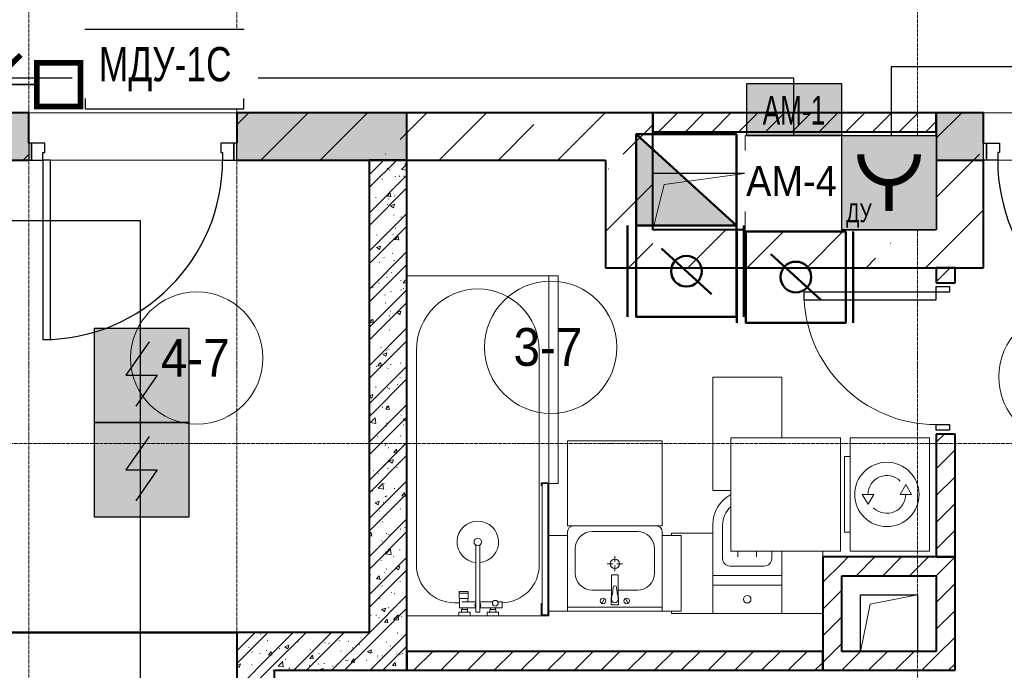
# Model space of a CAD drawing. Header units: millimetres. Extents: x -816133 to 919604, y 87941 to 147341.
# Tile 194 of 256: x 134837 to 140046, y 126533 to 129975. Entities that reach past the tile are written whole.
import ezdxf
from ezdxf.enums import TextEntityAlignment as Align

# ---------------------------------------------------------------- set-up
doc = ezdxf.new("R2010")
doc.units = ezdxf.units.MM
doc.set_wipeout_variables(frame=1)
doc.linetypes.add('ADSK_Линия сетки', pattern=[25, 20, -2.5, 0, -2.5])
doc.linetypes.add('Линия сетки', pattern=[25, 20, -2.5, 0, -2.5])
for name, color, linetype, lineweight in [('_АПС_Оборудование', 1, 'Continuous', 30), ('A-000-M_MASS', 7, 'Continuous', 18), ('A-010-A_ROOM', 7, 'Continuous', 20), ('A-200-M_WALL', 7, 'Continuous', 18), ('A-200-M_WALL_EXT', 7, 'Continuous', 18), ('A-200-M_WALL_INT', 7, 'Continuous', 18), ('A-200-M_WALL_PAT', 7, 'Continuous', 40), ('A-325-M_DOOR', 7, 'Continuous', 18), ('A-325-M_DOOR__FRAME', 7, 'Continuous', 30), ('A-325-M_DOOR_OPENING', 7, 'Continuous', 18), ('A-325-M_DOOR_PANEL', 7, 'Continuous', 30), ('A-700-M_FFE', 7, 'Continuous', 18), ('E-610-M_EPS', 7, 'Continuous', 18), ('M-520-M_DRAINAGE_FW', 7, 'Continuous', 18), ('RC-Извещатели_пожарные', 1, 'Continuous', 30), ('Z-030-M_GRID', 7, 'Continuous', 9), ('Графика', 253, 'Continuous', 20), ('ОС', 5, 'Continuous', 25), ('СОУЭ', 1, 'Continuous', 30), ('СС-011-ПОЖ-СИГНАЛИЗАЦИЯ', 1, 'Continuous', 30), ('УГО АПС и АПЗ$0$_АПС_Оборудование', 1, 'Continuous', 30)]:
    doc.layers.add(name, color=color, linetype=linetype, lineweight=lineweight)
for name, color, linetype in [('EI_HATCH_GALV', 7, 'Continuous'), ('АПС', 5, 'Continuous'), ('АПС_Оборудование', 1, 'Continuous'), ('ССПС', 5, 'Continuous')]:
    doc.layers.add(name, color=color, linetype=linetype)
doc.styles.add('1111', font='ARIALN.TTF')
doc.styles.add('Arial', font='arial.ttf', dxfattribs={"width": 0.9, "height": 700})
doc.styles.add('Arial Narrow', font='ARIALN.TTF', dxfattribs={"width": 0.9, "height": 600})
doc.styles.add('Arial_2', font='arial.ttf', dxfattribs={"width": 0.9, "height": 400})

# ---------------------------------------------------------------- blocks, each defined once
blk = doc.blocks.new('13эт')
at = {"layer": 'A-200-M_WALL_PAT', "lineweight": 18}
h = blk.add_hatch(color=9, dxfattribs=at)
h.paths.add_polyline_path([(409135.4, 129232.9), (410195.4, 129232.9), (410195.4, 129482.9), (409135.4, 129482.9), (409135.4, 129322.9)])
h.paths.add_polyline_path([(411295.4, 129232.9), (412195.4, 129232.9), (412195.4, 129482.9), (411295.4, 129482.9), (411295.4, 129322.9)])
h = blk.add_hatch(color=9, dxfattribs=at)
h.paths.add_polyline_path([(416345.4, 129232.9), (416595.4, 129232.9), (416595.4, 129482.9), (416345.4, 129482.9), (416345.4, 129322.9)])
h.paths.add_polyline_path([(414995.4, 129232.9), (415245.4, 129232.9), (415245.4, 129482.9), (414995.4, 129482.9), (414995.4, 129322.9)])
at = {"layer": 'A-000-M_MASS', "color": 9, "lineweight": 30}
for p, q in [((413495.4, 129162.9), (413995.4, 129162.9)), ((413995.4, 129162.9), (413995.4, 128862.9)), ((414795.4, 128862.9), (414795.4, 129162.9)), ((414795.4, 129162.9), (414995.4, 129162.9)), ((414595.4, 126632.9), (414595.4, 126932.9)), ((414595.4, 126932.9), (414895.4, 126932.9)), ((414895.4, 126932.9), (414895.4, 126632.9))]:
    blk.add_line(p, q, dxfattribs=at)
at = {"layer": 'A-000-M_MASS', "color": 9}
for p, q in [((413555.4, 129102.9), (413995.4, 129162.9)), ((414795.4, 128862.9), (414835.4, 129122.9)), ((414835.4, 129122.9), (414995.4, 129162.9)), ((413495.4, 128862.9), (413555.4, 129102.9)), ((414645.4, 126882.9), (414895.4, 126932.9)), ((414595.4, 126632.9), (414645.4, 126882.9))]:
    blk.add_line(p, q, dxfattribs=at)
at = {"layer": 'A-010-A_ROOM', "color": 9}
for centre in [(412956.5, 128242.2), (411083.9, 128184.9), (415675.9, 128085.7)]:
    blk.add_circle(centre, 350, dxfattribs=at)
at = {"layer": 'A-200-M_WALL', "color": 9, "lineweight": 40}
for p, q in [((410195.4, 129482.9), (409135.4, 129482.9)), ((410195.4, 129322.9), (410195.4, 129482.9)), ((412195.4, 129482.9), (411295.4, 129482.9)), ((411295.4, 129482.9), (411295.4, 129322.9)), ((412195.4, 129232.9), (412195.4, 129482.9)), ((415245.4, 129482.9), (414995.4, 129482.9)), ((414995.4, 129482.9), (414995.4, 129232.9)), ((415245.4, 129322.9), (415245.4, 129482.9)), ((409135.4, 129232.9), (410195.4, 129232.9)), ((411295.4, 129232.9), (412195.4, 129232.9)), ((414995.4, 129232.9), (415245.4, 129232.9)), ((411295.4, 126733.3), (409745.4, 126733.3)), ((409745.4, 126732.5), (411295.4, 126732.5)), ((411295.4, 126732.9), (411295.4, 126733.3)), ((411295.4, 126732.5), (411295.4, 126732.9))]:
    blk.add_line(p, q, dxfattribs=at)
at = {"layer": 'A-200-M_WALL_EXT', "color": 9, "lineweight": 40}
for p, q in [((410195.4, 129482.9), (409385.4, 129482.9)), ((410195.4, 129322.9), (410195.4, 129482.9)), ((413245.4, 129482.9), (411295.4, 129482.9)), ((411295.4, 129482.9), (411295.4, 129322.9)), ((413495.4, 129482.9), (413245.4, 129482.9)), ((413495.4, 128862.9), (413495.4, 129482.9)), ((415245.4, 129482.9), (414995.4, 129482.9)), ((414995.4, 129482.9), (414995.4, 128862.9)), ((415245.4, 129322.9), (415245.4, 129482.9)), ((409385.4, 129232.9), (410195.4, 129232.9)), ((411295.4, 129232.9), (413245.4, 129232.9)), ((413245.4, 129232.9), (413245.4, 128662.9)), ((415245.4, 128662.9), (415245.4, 129232.9)), ((414995.4, 128862.9), (413495.4, 128862.9)), ((413245.4, 128662.9), (413495.4, 128662.9)), ((413495.4, 128662.9), (414995.4, 128662.9)), ((414995.4, 128662.9), (415245.4, 128662.9))]:
    blk.add_line(p, q, dxfattribs=at)
at = {"layer": 'A-200-M_WALL_INT', "color": 9, "lineweight": 40}
for p, q in [((414995.4, 129482.9), (413495.4, 129482.9)), ((413495.4, 129482.9), (413495.4, 129382.9)), ((414995.4, 129382.9), (414995.4, 129482.9)), ((413495.4, 129382.9), (414995.4, 129382.9)), ((412195.4, 129232.9), (411995.4, 129232.9)), ((411995.4, 129232.9), (411995.4, 126732.9)), ((412195.4, 126532.9), (412195.4, 129232.9)), ((414995.4, 128662.9), (414995.4, 128582.9)), ((415095.4, 128662.9), (414995.4, 128662.9)), ((415095.4, 128582.9), (415095.4, 128662.9)), ((414995.4, 128582.9), (415095.4, 128582.9)), ((414995.4, 127782.9), (414995.4, 127132.9)), ((415095.4, 127782.9), (414995.4, 127782.9)), ((415095.4, 127132.9), (415095.4, 127782.9)), ((414395.4, 127132.9), (414395.4, 126532.9)), ((414495.4, 127132.9), (414395.4, 127132.9)), ((414995.4, 127132.9), (414495.4, 127132.9)), ((414995.4, 127132.9), (415095.4, 127132.9)), ((415095.4, 127132.9), (414995.4, 127132.9)), ((415095.4, 126532.9), (415095.4, 127132.9)), ((414495.4, 126632.9), (414495.4, 127032.9)), ((414495.4, 127032.9), (414995.4, 127032.9)), ((414995.4, 127032.9), (414995.4, 126632.9)), ((411495.4, 126732.9), (411295.4, 126732.9)), ((411295.4, 126732.5), (411295.4, 121532.9)), ((411995.4, 126732.9), (411495.4, 126732.9)), ((414395.4, 126632.9), (412195.4, 126632.9)), ((412195.4, 126632.9), (412195.4, 126532.9)), ((414395.4, 126532.9), (414395.4, 126632.9)), ((414995.4, 126632.9), (414495.4, 126632.9)), ((411495.4, 121532.9), (411495.4, 126532.9)), ((411495.4, 126532.9), (411995.4, 126532.9)), ((411995.4, 126532.9), (412195.4, 126532.9)), ((412195.4, 126532.9), (414395.4, 126532.9)), ((414395.4, 126532.9), (414495.4, 126532.9)), ((414495.4, 126532.9), (414995.4, 126532.9)), ((414995.4, 126532.9), (415095.4, 126532.9))]:
    blk.add_line(p, q, dxfattribs=at)
at = {"layer": 'A-200-M_WALL_PAT', "color": 9, "linetype": 'Continuous', "lineweight": 9}
for p, q in [((411295.4, 129419.8), (411358.5, 129482.9)), ((411422.8, 129232.9), (411672.8, 129482.9)), ((411737.1, 129232.9), (411987.1, 129482.9)), ((412160.3, 129341.8), (412301.4, 129482.9)), ((412365.7, 129232.9), (412615.7, 129482.9)), ((412994.4, 129232.9), (413244.4, 129482.9)), ((413526.9, 129382.9), (413626.9, 129482.9)), ((413668.3, 129382.9), (413768.3, 129482.9)), ((413809.7, 129382.9), (413909.7, 129482.9)), ((413951.2, 129382.9), (414051.2, 129482.9)), ((414092.6, 129382.9), (414192.6, 129482.9)), ((414234, 129382.9), (414334, 129482.9)), ((414375.4, 129382.9), (414475.4, 129482.9)), ((414516.8, 129382.9), (414616.8, 129482.9)), ((414658.3, 129382.9), (414758.3, 129482.9)), ((414799.7, 129382.9), (414899.7, 129482.9)), ((414995.4, 129348.1), (415130.2, 129482.9)), ((414941.1, 129382.9), (414995.4, 129437.2)), ((412680, 129232.9), (412867.5, 129420.4)), ((413339, 129263.3), (413495.4, 129419.7)), ((410165.6, 129232.9), (410195.4, 129262.8)), ((411995.4, 129154.5), (412073.9, 129232.9)), ((411995.4, 129087.1), (412141.2, 129232.9)), ((412081.8, 129263.3), (412084.1, 129265.6)), ((414995.4, 129033.8), (415224.8, 129263.3)), ((412090.6, 129189.4), (412093.4, 129187.6)), ((412102.9, 129181.3), (412105.4, 129179)), ((412167.2, 129182.7), (412194.3, 129178.5)), ((412167.3, 129182.6), (412191, 129207.3)), ((412183.2, 129211.6), (412195.4, 129203.4)), ((412183.3, 129211.5), (412195.4, 129216.1)), ((412194.1, 129179.4), (412190.7, 129208.3)), ((413260.4, 129184.7), (413262.8, 129187.1)), ((411995.4, 128952.4), (412195.4, 129152.4)), ((412062.5, 129131.6), (412065.9, 129132.1)), ((412132.4, 129143.7), (412135.1, 129145.7)), ((412154.9, 129148.4), (412157.7, 129146.6)), ((412178, 129146.8), (412181.3, 129147.3)), ((411995.4, 128885.1), (412195.4, 129085.1)), ((413245.4, 128855.4), (413495.4, 129105.4)), ((412030, 129034.4), (412032.8, 129032.6)), ((412091.1, 129041.3), (412109.3, 129039.7)), ((412091.3, 129041.3), (412106, 129058.8)), ((412097.8, 129026.6), (412101.1, 129027)), ((412109.6, 129038.7), (412106, 129057.8)), ((412128.7, 129042.2), (412131.4, 129044.3)), ((412192.7, 129027.6), (412195.4, 129025.8)), ((412090.3, 128999.5), (412092.8, 128997.2)), ((412109, 128990.6), (412124.2, 128980.4)), ((412109.1, 128990.5), (412130.5, 128998.6)), ((412124.3, 128979.3), (412130.5, 128997.7)), ((414995.4, 128719.5), (415245.4, 128969.5)), ((411995.4, 128750.4), (412195.4, 128950.4)), ((412017.6, 128906.4), (412020.9, 128906.8)), ((412125, 128940.8), (412127.7, 128942.8)), ((412163.3, 128932.5), (412165.8, 128930.3)), ((411995.4, 128683), (412195.4, 128883)), ((412133.3, 128871.8), (412136.2, 128870)), ((413681.6, 128662.9), (413881.6, 128862.9)), ((413995.9, 128662.9), (414195.9, 128862.9)), ((414310.2, 128662.9), (414510.2, 128862.9)), ((412034.9, 128837.7), (412037.7, 128835.9)), ((412121.3, 128839.3), (412124, 128841.3)), ((412129.7, 128811.5), (412133, 128811.9)), ((412133.4, 128812), (412151.6, 128810.4)), ((412133.6, 128812), (412148.3, 128829.5)), ((412151.8, 128809.5), (412148.3, 128828.6)), ((412034.8, 128769.6), (412050, 128759.4)), ((412034.9, 128769.4), (412056.3, 128777.6)), ((412050.2, 128758.3), (412056.4, 128776.7)), ((412102, 128795.3), (412104.5, 128793.1)), ((413367.3, 128662.9), (413495.4, 128791.1)), ((413495.4, 128791.1), (413496.1, 128791.8)), ((414753.4, 128791.8), (414755.8, 128794.2)), ((411995.4, 128548.3), (412195.4, 128748.3)), ((412072.7, 128716.9), (412075.5, 128715.1)), ((412117.6, 128737.8), (412120.2, 128739.9)), ((412126, 128701.3), (412129.4, 128701.8)), ((414624.5, 128662.9), (414674.8, 128713.2)), ((414938.8, 128662.9), (414995.4, 128719.5)), ((411995.4, 128480.9), (412195.4, 128680.9)), ((412049.5, 128691.3), (412052.8, 128691.7)), ((414995.4, 128588.7), (415069.6, 128662.9)), ((412089.4, 128613.5), (412091.9, 128611.2)), ((412113.9, 128636.4), (412116.5, 128638.4)), ((412161.3, 128596.3), (412164.6, 128596.8)), ((412175.9, 128582.7), (412190.6, 128600.2)), ((412194.1, 128580.2), (412190.6, 128599.3)), ((411995.4, 128346.2), (412195.4, 128546.2)), ((412013.3, 128561.1), (412016.2, 128559.3)), ((412045.9, 128581.1), (412049.2, 128581.6)), ((412162.4, 128546.6), (412164.9, 128544.3)), ((412175.7, 128582.8), (412193.9, 128581.2)), ((412176, 128554.2), (412178.9, 128552.4)), ((412077.6, 128520.2), (412080.4, 128518.4)), ((412110.2, 128534.9), (412112.8, 128536.9)), ((411995.4, 128278.9), (412195.4, 128478.9)), ((412081.1, 128476.1), (412084.4, 128476.5)), ((411999.5, 128372.6), (412014.2, 128390.1)), ((412017.8, 128370.1), (412014.3, 128389.2)), ((412101.1, 128409.4), (412103.6, 128407.1)), ((412106.5, 128433.4), (412109.1, 128435.5)), ((412115.4, 128399.3), (412118.2, 128397.5)), ((412142.6, 128425.8), (412157.8, 128415.6)), ((412142.7, 128425.7), (412164.1, 128433.9)), ((412158, 128414.5), (412164.1, 128433)), ((411995.4, 128144.2), (412195.4, 128344.2)), ((411999.4, 128372.6), (412017.6, 128371)), ((412000.9, 128355.9), (412004.3, 128356.3)), ((412102.8, 128332), (412105.4, 128334)), ((412193.2, 128381.2), (412195.4, 128381.5)), ((411995.4, 128076.8), (412195.4, 128276.8)), ((412056, 128243.6), (412058.9, 128241.8)), ((412099.1, 128230.5), (412101.7, 128232.5)), ((412113, 128261), (412116.3, 128261.4)), ((412189.5, 128271.1), (412192.9, 128271.5)), ((412068.4, 128204.8), (412083.6, 128194.6)), ((412068.6, 128204.7), (412089.9, 128212.8)), ((412083.8, 128193.5), (412090, 128211.9)), ((412088.5, 128227.5), (412091, 128225.3)), ((412120.3, 128202.6), (412123.1, 128200.8)), ((411995.4, 127942.1), (412195.4, 128142.1)), ((412032.8, 128140.8), (412036.1, 128141.2)), ((412041.7, 128143.3), (412059.9, 128141.7)), ((412041.8, 128143.3), (412056.5, 128160.8)), ((412060.1, 128140.8), (412056.6, 128159.9)), ((412095.3, 128129), (412098, 128131.1)), ((412109.4, 128150.8), (412112.7, 128151.3)), ((412161.5, 128160.6), (412164, 128158.3)), ((411995.4, 128088.6), (411998.2, 128086.8)), ((411995.4, 127874.8), (412195.4, 128074.8)), ((412158.1, 128081.8), (412160.9, 128079.9)), ((412029.2, 128030.6), (412032.5, 128031.1)), ((412091.6, 128027.6), (412094.3, 128029.6)), ((412100.2, 128023.4), (412102.7, 128021.2)), ((412144.6, 128045.8), (412147.9, 128046.3)), ((411995.4, 127984), (412015.7, 127991.8)), ((411995.4, 127983), (412009.4, 127973.6)), ((412009.6, 127972.5), (412015.8, 127990.9)), ((411995.4, 127740.1), (412195.4, 127940.1)), ((412064.4, 127925.6), (412067.8, 127926)), ((412084.1, 127914.1), (412098.8, 127931.6)), ((412087.9, 127926.1), (412090.6, 127928.1)), ((412098.8, 127926), (412101.6, 127924.2)), ((412102.4, 127911.5), (412098.9, 127930.6)), ((411995.4, 127672.7), (412195.4, 127872.7)), ((412000.3, 127891.9), (412003.2, 127890.1)), ((412003.6, 127843.6), (412027.3, 127868.3)), ((412030.4, 127840.4), (412027.1, 127869.3)), ((412084, 127914.1), (412102.2, 127912.5)), ((412163, 127885.1), (412165.9, 127883.3)), ((412176.3, 127860.9), (412195.4, 127868.2)), ((412003.6, 127843.7), (412030.7, 127839.5)), ((412084.2, 127824.6), (412086.9, 127826.7)), ((412087.6, 127841.6), (412090.1, 127839.3)), ((412176.2, 127861.1), (412191.4, 127850.8)), ((412176.5, 127830.7), (412179.8, 127831.1)), ((412191.6, 127849.8), (412195.4, 127861.2)), ((412038.1, 127771.1), (412041, 127769.3)), ((412160.6, 127774.6), (412163.1, 127772.4)), ((414995.4, 127740.2), (415038.2, 127782.9)), ((411995.4, 127538), (412195.4, 127738)), ((412080.5, 127723.2), (412083.2, 127725.2)), ((412096.3, 127710.5), (412099.6, 127710.9)), ((412172.9, 127720.6), (412176.2, 127721)), ((411995.4, 127470.7), (412195.4, 127670.7)), ((412126.3, 127684.8), (412144.5, 127683.2)), ((412126.4, 127684.8), (412141.1, 127702.3)), ((412144.7, 127682.2), (412141.1, 127701.4)), ((414995.4, 127598.7), (415095.4, 127698.7)), ((412076.8, 127621.7), (412079.5, 127623.7)), ((412099.3, 127637.5), (412101.8, 127635.2)), ((412102.1, 127640), (412117.2, 127629.8)), ((412102.2, 127639.9), (412123.5, 127648.1)), ((412117.4, 127628.8), (412123.6, 127647.2)), ((412141.5, 127608.4), (412144.3, 127606.6)), ((412016.1, 127590.3), (412019.5, 127590.7)), ((412043, 127574.4), (412045.9, 127572.6)), ((412092.7, 127600.3), (412096, 127600.8)), ((414995.4, 127457.3), (415095.4, 127557.3)), ((411995.4, 127336), (412195.4, 127536)), ((412044, 127496.2), (412067.7, 127521)), ((412070.8, 127493), (412067.5, 127522)), ((412073.1, 127520.2), (412075.8, 127522.3)), ((411995.4, 127268.6), (412195.4, 127468.6)), ((412012.5, 127480.1), (412015.8, 127480.6)), ((412044, 127496.3), (412071.1, 127492.1)), ((412080.8, 127453.5), (412083.7, 127451.7)), ((412086.7, 127455.6), (412089.2, 127453.3)), ((412127.9, 127495.3), (412131.3, 127495.8)), ((412168.5, 127455.5), (412186.8, 127453.9)), ((412168.7, 127455.5), (412183.4, 127473)), ((412187, 127453), (412183.4, 127472.1)), ((412027.9, 127419), (412043.1, 127408.8)), ((412028, 127418.9), (412049.4, 127427.1)), ((412043.2, 127407.7), (412049.4, 127426.1)), ((412069.4, 127418.8), (412072.1, 127420.8)), ((414995.4, 127315.9), (415095.4, 127415.9)), ((412047.8, 127375.1), (412051.1, 127375.6)), ((412159.7, 127388.7), (412162.2, 127386.4)), ((411995.4, 127133.9), (412195.4, 127333.9)), ((412021.5, 127297.8), (412024.3, 127296)), ((412065.7, 127317.3), (412068.4, 127319.3)), ((412184.2, 127290.9), (412187, 127289.1)), ((411995.4, 127066.6), (412195.4, 127266.6)), ((411995.4, 127249), (412007.1, 127262.9)), ((411995.4, 127245.1), (412010.4, 127243.8)), ((412010.6, 127242.8), (412007.1, 127261.9)), ((412085.8, 127256.8), (412088.6, 127255)), ((412098.4, 127251.5), (412100.9, 127249.2)), ((412159.8, 127280.2), (412163.1, 127280.6)), ((414995.4, 127174.5), (415095.4, 127274.5)), ((412062, 127215.8), (412064.7, 127217.9)), ((412079.6, 127160), (412083, 127160.4)), ((412084.4, 127148.9), (412108.1, 127173.6)), ((412084.4, 127149), (412111.5, 127144.8)), ((412111.3, 127145.6), (412107.9, 127174.6)), ((412123.6, 127136), (412126.4, 127134.2)), ((412156.2, 127170.1), (412159.5, 127170.5)), ((411995.4, 126931.8), (412195.4, 127131.8)), ((412058.3, 127114.4), (412060.9, 127116.4)), ((412135.8, 127075.1), (412157.1, 127083.3)), ((412151, 127064), (412157.2, 127082.4)), ((414395.4, 126998.7), (414495.4, 127098.7)), ((414495.4, 127098.7), (414529.6, 127132.9)), ((414571, 127032.9), (414671, 127132.9)), ((414712.4, 127032.9), (414812.4, 127132.9)), ((414853.9, 127032.9), (414953.9, 127132.9)), ((414995.4, 127033.1), (415095.3, 127132.9)), ((415095.3, 127132.9), (415095.4, 127133.1)), ((411995.4, 126864.5), (412195.4, 127064.5)), ((411999.4, 127039.8), (412002.8, 127040.2)), ((412034.7, 127016.1), (412049.4, 127033.6)), ((412052.9, 127013.6), (412049.4, 127032.7)), ((412076, 127049.9), (412079.3, 127050.3)), ((412085.8, 127069.6), (412088.3, 127067.4)), ((412135.7, 127075.3), (412150.8, 127065)), ((412191.4, 127065), (412194.8, 127065.5)), ((414995.3, 127032.9), (414995.4, 127033.1)), ((412034.5, 127016.1), (412052.7, 127014.5)), ((412054.6, 127012.9), (412057.2, 127015)), ((412064.2, 126980.2), (412067, 126978.4)), ((412158.8, 127002.7), (412161.3, 127000.4)), ((414995.4, 126891.6), (415095.4, 126991.6)), ((411995.4, 126729.8), (412195.4, 126929.8)), ((411995.8, 126929.6), (411999.1, 126930.1)), ((412111.3, 126944.8), (412114.6, 126945.3)), ((412128.5, 126939.3), (412131.3, 126937.5)), ((414395.4, 126857.3), (414495.4, 126957.3)), ((412050.9, 126911.4), (412053.5, 126913.5)), ((411995.4, 126662.4), (412195.4, 126862.4)), ((412003.6, 126825.3), (412006.4, 126823.5)), ((412031.1, 126824.6), (412034.4, 126825.1)), ((412061.5, 126854.2), (412076.7, 126844)), ((412061.6, 126854.1), (412083, 126862.3)), ((412076.8, 126843), (412083, 126861.4)), ((412097.5, 126865.5), (412100, 126863.3)), ((412124.8, 126801.5), (412148.6, 126826.3)), ((412151.7, 126798.3), (412148.3, 126827.2)), ((414995.4, 126750.2), (415095.4, 126850.2)), ((412047.2, 126810), (412049.8, 126812)), ((412076.8, 126786.9), (412095, 126785.3)), ((412077, 126786.8), (412091.7, 126804.4)), ((412095.2, 126784.3), (412091.7, 126803.4)), ((412124.8, 126801.6), (412151.9, 126797.4)), ((412166.3, 126818.4), (412169.1, 126816.6)), ((414395.4, 126715.9), (414495.4, 126815.9)), ((411295.4, 126568.6), (411459.7, 126732.9)), ((411295.4, 126636), (411392.2, 126732.7)), ((411420.1, 126723.3), (411422.8, 126725.3)), ((411495.4, 126633.9), (411594.4, 126732.9)), ((411495.4, 126566.6), (411661.8, 126732.9)), ((411596.5, 126532.9), (411796.5, 126732.9)), ((411663.8, 126532.9), (411863.8, 126732.9)), ((411798.5, 126532.9), (411995.4, 126729.8)), ((412000.6, 126532.9), (412195.4, 126727.7)), ((412143.1, 126729.7), (412146.5, 126730.1)), ((411295.4, 126695.7), (411296.2, 126695.2)), ((411456.1, 126690.1), (411458.9, 126688.3)), ((411549.4, 126657.5), (411570.8, 126665.7)), ((411618.8, 126683.3), (411621.6, 126681.5)), ((411731.2, 126666.1), (411733.9, 126668.2)), ((411758.9, 126679.1), (411762.2, 126679.6)), ((411781.5, 126676.4), (411784.3, 126674.6)), ((411835.5, 126689.2), (411838.8, 126689.6)), ((411885.1, 126685.7), (411887.8, 126687.7)), ((411944.2, 126669.5), (411947, 126667.7)), ((411950.9, 126704.4), (411954.2, 126704.8)), ((412043.5, 126708.5), (412046.1, 126710.6)), ((412084.9, 126683.7), (412087.4, 126681.4)), ((414395.4, 126574.5), (414495.4, 126674.5)), ((414995.4, 126608.8), (415095.4, 126708.8)), ((411295.4, 126433.9), (411495.4, 126633.9)), ((411357.6, 126656.1), (411360.5, 126654.3)), ((411374.7, 126628.5), (411378, 126629)), ((411416.4, 126621.8), (411419, 126623.9)), ((411451.2, 126638.6), (411454.5, 126639.1)), ((411463.2, 126615), (411481.4, 126613.4)), ((411463.4, 126615), (411478.1, 126632.5)), ((411481.6, 126612.4), (411478.1, 126631.5)), ((411520.3, 126649.2), (411523.2, 126647.4)), ((411549.3, 126657.6), (411564.5, 126647.4)), ((411564.6, 126646.3), (411570.8, 126664.8)), ((411566.7, 126653.8), (411570, 126654.3)), ((411574.7, 126644.7), (411577.4, 126646.7)), ((411682, 126595.8), (411696.7, 126613.3)), ((411683.1, 126642.3), (411685.9, 126640.5)), ((411729.4, 126622.6), (411731.9, 126620.4)), ((411845.8, 126635.5), (411848.6, 126633.7)), ((411865.9, 126532.9), (411995.4, 126662.4)), ((411907.1, 126653.2), (411909.6, 126650.9)), ((411987.3, 126633.2), (411995.4, 126627.8)), ((411987.5, 126633.1), (411995.4, 126636.1)), ((411995.4, 126636.1), (412008.8, 126641.3)), ((411995.4, 126627.8), (412002.5, 126623)), ((412002.7, 126621.9), (412008.9, 126640.4)), ((412008.5, 126628.6), (412011.3, 126626.8)), ((412068, 126532.9), (412195.4, 126660.4)), ((412106.9, 126662.6), (412109.7, 126660.8)), ((412139.5, 126619.6), (412142.8, 126620)), ((412157.9, 126616.7), (412160.4, 126614.5)), ((412171.2, 126621.7), (412174, 126619.9)), ((412232.5, 126532.9), (412332.5, 126632.9)), ((412374, 126532.9), (412474, 126632.9)), ((412515.4, 126532.9), (412615.4, 126632.9)), ((412656.8, 126532.9), (412756.8, 126632.9)), ((412798.2, 126532.9), (412898.2, 126632.9)), ((412939.6, 126532.9), (413039.6, 126632.9)), ((413081.1, 126532.9), (413181.1, 126632.9)), ((413222.5, 126532.9), (413322.5, 126632.9)), ((413363.9, 126532.9), (413463.9, 126632.9)), ((413505.3, 126532.9), (413605.3, 126632.9)), ((413646.7, 126532.9), (413746.7, 126632.9)), ((413788.2, 126532.9), (413888.2, 126632.9)), ((413929.6, 126532.9), (414029.6, 126632.9)), ((414071, 126532.9), (414171, 126632.9)), ((414212.4, 126532.9), (414312.4, 126632.9)), ((414495.4, 126533.1), (414595.3, 126632.9)), ((414636.7, 126532.9), (414736.7, 126632.9)), ((414778.1, 126532.9), (414878.1, 126632.9)), ((411295.4, 126560), (411314.7, 126567.4)), ((411295.4, 126366.6), (411495.4, 126566.6)), ((411308.5, 126548), (411314.7, 126566.5)), ((411373.9, 126561.6), (411376.4, 126559.4)), ((411514.6, 126555.1), (411538.4, 126579.8)), ((411541.5, 126551.8), (411538.1, 126580.8)), ((411551.6, 126592.1), (411554.1, 126589.9)), ((411681.8, 126595.8), (411700.1, 126594.2)), ((411700.3, 126593.3), (411696.7, 126612.4)), ((411727.5, 126564.7), (411730.1, 126566.7)), ((411755.3, 126569), (411758.6, 126569.4)), ((411870.7, 126584.2), (411874, 126584.6)), ((411881.4, 126584.2), (411884.1, 126586.2)), ((411900.5, 126576.7), (411918.7, 126575.1)), ((411900.6, 126576.7), (411915.3, 126594.2)), ((411918.9, 126574.2), (411915.4, 126593.3)), ((411980.2, 126586.2), (411982.7, 126584)), ((412039.8, 126607), (412042.4, 126609.1)), ((412062.9, 126609.5), (412066.3, 126609.9)), ((412119.3, 126557.6), (412133.9, 126575.1)), ((412137.5, 126555), (412134, 126574.1)), ((414353.9, 126532.9), (414395.4, 126574.5)), ((414919.5, 126532.9), (414995.4, 126608.8)), ((415061, 126532.9), (415095.4, 126567.4)), ((411295.4, 126557.8), (411308.4, 126549.1)), ((411395.4, 126535.2), (411398.3, 126533.4)), ((411486.5, 126533.6), (411489.8, 126534)), ((411514.6, 126555.2), (411541.7, 126551)), ((411571, 126543.2), (411573.7, 126545.3)), ((411678.7, 126558.9), (411682, 126559.3)), ((411731.2, 126534.9), (411734.2, 126532.9)), ((411731.4, 126534.8), (411752.7, 126542.9)), ((411749.7, 126532.9), (411752.8, 126542)), ((411802.4, 126555.7), (411804.9, 126553.5)), ((412119.1, 126557.6), (412137.3, 126556)), ((414495.3, 126532.9), (414495.4, 126533.1))]:
    blk.add_line(p, q, dxfattribs=at)
at = {"layer": 'A-325-M_DOOR', "color": 9, "lineweight": 30}
for p, q in [((410210.4, 129322.9), (410195.4, 129322.9)), ((410195.4, 129322.9), (410195.4, 129232.9)), ((410210.4, 129232.9), (410210.4, 129322.9)), ((411295.4, 129322.9), (411280.4, 129322.9)), ((411280.4, 129322.9), (411280.4, 129232.9)), ((411295.4, 129232.9), (411295.4, 129322.9)), ((415245.4, 129322.9), (415260.4, 129322.9)), ((415245.4, 129232.9), (415245.4, 129322.9)), ((415260.4, 129322.9), (415260.4, 129232.9)), ((410195.4, 129232.9), (410210.4, 129232.9)), ((411280.4, 129232.9), (411295.4, 129232.9)), ((415260.4, 129232.9), (415245.4, 129232.9)), ((414995.4, 128532.9), (414995.4, 128562.9)), ((414995.4, 128562.9), (415065.4, 128562.9)), ((415065.4, 128562.9), (415065.4, 128532.9)), ((414995.4, 128532.9), (414295.4, 128532.9)), ((414995.4, 128532.9), (414295.4, 128532.9)), ((414295.4, 128532.9), (414295.4, 128492.9)), ((414295.4, 128492.9), (414995.4, 128492.9)), ((414995.4, 128492.9), (414995.4, 128532.9)), ((415065.4, 128532.9), (414995.4, 128532.9)), ((414995.4, 127832.9), (415065.4, 127832.9)), ((414995.4, 127802.9), (414995.4, 127832.9)), ((415065.4, 127832.9), (415065.4, 127802.9)), ((415065.4, 127802.9), (414995.4, 127802.9))]:
    blk.add_line(p, q, dxfattribs=at)
at = {"layer": 'A-325-M_DOOR', "color": 9, "lineweight": 9}
blk.add_arc((414995.4, 128532.9), 700, 180, 270, dxfattribs=at)
at = {"layer": 'A-325-M_DOOR__FRAME', "color": 9}
for p, q in [((410210.4, 129322.9), (410210.4, 129232.9)), ((410280.4, 129322.9), (410210.4, 129322.9)), ((410280.4, 129272.9), (410280.4, 129322.9)), ((411280.4, 129322.9), (411210.4, 129322.9)), ((411210.4, 129322.9), (411210.4, 129272.9)), ((411280.4, 129232.9), (411280.4, 129322.9)), ((415260.4, 129232.9), (415260.4, 129322.9)), ((415260.4, 129322.9), (415330.4, 129322.9)), ((415330.4, 129322.9), (415330.4, 129272.9)), ((410270.4, 129232.9), (410270.4, 129272.9)), ((410270.4, 129272.9), (410280.4, 129272.9)), ((411210.4, 129272.9), (411220.4, 129272.9)), ((411220.4, 129272.9), (411220.4, 129232.9)), ((415320.4, 129272.9), (415320.4, 129232.9)), ((415330.4, 129272.9), (415320.4, 129272.9)), ((410210.4, 129232.9), (410270.4, 129232.9)), ((411220.4, 129232.9), (411280.4, 129232.9)), ((415320.4, 129232.9), (415260.4, 129232.9))]:
    blk.add_line(p, q, dxfattribs=at)
at = {"layer": 'A-325-M_DOOR_OPENING', "color": 9}
for p, q in [((411295.4, 129482.9), (410195.4, 129482.9)), ((415245.4, 129482.9), (416345.4, 129482.9)), ((411295.4, 129232.9), (410195.4, 129232.9)), ((415245.4, 129232.9), (416345.4, 129232.9))]:
    blk.add_line(p, q, dxfattribs=at)
at = {"layer": 'A-325-M_DOOR_PANEL', "color": 9}
for p, q in [((410310.4, 129232.9), (410270.4, 129232.9)), ((410270.4, 129232.9), (410270.4, 128282.9)), ((410310.4, 128282.9), (410310.4, 129232.9)), ((410270.4, 128282.9), (410310.4, 128282.9))]:
    blk.add_line(p, q, dxfattribs=at)
for centre, start, end in [((410270.4, 129232.9), 270, 0), ((416270.4, 129232.9), 180, 270)]:
    blk.add_arc(centre, 950, start, end, dxfattribs=at)
at = {"layer": 'A-700-M_FFE', "color": 9, "lineweight": 9}
for p, q in [((412995.4, 128620.7), (412945.4, 128620.7)), ((412945.4, 128620.7), (412945.4, 127525.5)), ((412995.4, 127520.7), (412995.4, 128620.7)), ((414177.9, 128084.1), (413812.9, 128084.1)), ((413812.9, 128084.1), (413812.9, 127484.1)), ((414177.9, 127763.4), (414177.9, 128084.1)), ((414489.4, 127763.4), (413909.4, 127763.4)), ((413909.4, 127763.4), (413909.4, 127163.4)), ((414489.4, 127163.4), (414489.4, 127763.4)), ((413545.4, 127746.7), (413045.4, 127746.7)), ((413045.4, 127746.7), (413045.4, 127296.7)), ((413545.4, 127296.7), (413545.4, 127746.7)), ((412945.5, 127520.7), (412995.4, 127520.7)), ((413812.9, 127484.1), (413909.4, 127484.1)), ((413045.4, 127296.7), (413545.4, 127296.7)), ((413045.4, 127246.7), (412945.4, 127246.7)), ((412945.4, 127246.7), (412945.4, 126846.7)), ((413045.4, 126846.7), (413045.4, 127246.7)), ((413645.4, 127246.7), (413545.4, 127246.7)), ((413545.4, 127246.7), (413545.4, 126846.7)), ((413812.9, 127259.1), (413595.4, 127259.1)), ((413595.4, 127259.1), (413595.4, 127246.7)), ((413645.4, 126846.7), (413645.4, 127246.7)), ((413909.4, 127163.4), (414489.4, 127163.4)), ((414395.4, 127132.9), (414395.4, 127163.4)), ((412945.4, 126846.7), (413045.4, 126846.7)), ((413545.4, 126846.7), (413645.4, 126846.7)), ((413595.4, 126846.7), (413595.4, 126834.1)), ((413595.4, 126834.1), (413812.9, 126834.1)), ((414177.9, 126834.1), (414395.4, 126834.1))]:
    blk.add_line(p, q, dxfattribs=at)
at = {"layer": 'E-610-M_EPS', "color": 9}
for p, q in [((414959.4, 127763.4), (414539.4, 127763.4)), ((414539.4, 127763.4), (414539.4, 127163.4)), ((414959.4, 127163.4), (414959.4, 127763.4)), ((414539.4, 127663.4), (414509.4, 127663.4)), ((414509.4, 127663.4), (414509.4, 127263.4)), ((414834.4, 127515.4), (414804.4, 127463.4)), ((414864.4, 127463.4), (414834.4, 127515.4)), ((414664.4, 127463.4), (414604.4, 127463.4)), ((414604.4, 127463.4), (414634.4, 127411.4)), ((414634.4, 127411.4), (414664.4, 127463.4)), ((414804.4, 127463.4), (414864.4, 127463.4)), ((414509.4, 127263.4), (414539.4, 127263.4)), ((414539.4, 127163.4), (414959.4, 127163.4))]:
    blk.add_line(p, q, dxfattribs=at)
for radius, start, end in [(170, 90, 270), (170, 270, 90), (100, 45, 180), (100, 225, 0)]:
    blk.add_arc((414734.4, 127463.4), radius, start, end, dxfattribs=at)
at = {"layer": 'M-520-M_DRAINAGE_FW', "color": 9}
for p, q in [((412195.4, 128620.7), (412945.4, 128620.7)), ((412245.4, 128225.7), (412245.4, 127090.7)), ((412895.4, 127090.7), (412895.4, 128225.7)), ((412905.4, 127525.7), (412905.4, 127510.7)), ((412945.5, 127525.7), (412905.4, 127525.7)), ((412905.4, 127510.7), (412910.4, 127510.7)), ((412910.4, 127510.7), (412910.4, 127520.7)), ((412910.4, 127520.7), (412940.5, 127520.7)), ((412940.5, 127520.7), (412910.4, 127520.7)), ((412910.4, 127520.7), (412910.4, 126825.7)), ((412940.5, 127520.7), (412940.5, 127510.7)), ((412940.5, 126825.7), (412940.5, 127520.7)), ((412940.5, 127510.7), (412945.5, 127510.7)), ((412945.4, 127510.7), (412945.4, 127246.7)), ((412945.5, 127510.7), (412945.5, 127525.7)), ((413812.9, 127034.1), (413812.9, 127301.6)), ((413865.4, 127301.6), (413865.4, 127124.1)), ((413045.4, 127246.7), (413045.4, 127266.7)), ((413175.4, 127266.7), (413415.4, 127266.7)), ((413545.4, 127266.7), (413545.4, 127246.7)), ((412559.1, 126840.7), (412559.1, 127195.7)), ((412581.7, 127195.7), (412581.7, 126840.7)), ((413085.4, 127046.7), (413085.4, 127176.7)), ((413295.4, 127136.7), (413295.4, 127106.7)), ((413505.4, 127176.7), (413505.4, 127046.7)), ((413945.4, 127163.4), (413945.4, 127134.1)), ((414045.4, 127134.1), (414045.4, 127163.4)), ((414125.4, 127124.1), (414125.4, 127163.4)), ((414177.9, 127163.4), (414177.9, 127034.1)), ((413285.4, 127096.7), (413255.4, 127096.7)), ((413295.4, 127056.7), (413295.4, 127086.7)), ((413335.4, 127096.7), (413305.4, 127096.7)), ((413905.4, 127084.1), (414085.4, 127084.1)), ((413278.4, 126919.7), (413278.4, 127034.6)), ((413281.4, 127037.6), (413309.4, 127037.6)), ((413312.4, 127034.6), (413312.4, 126919.7)), ((414177.9, 127034.1), (413812.9, 127034.1)), ((413812.9, 126984.1), (413812.9, 127034.1)), ((413812.9, 127034.1), (414177.9, 127034.1)), ((414177.9, 127034.1), (414177.9, 126984.1)), ((413812.9, 126984.1), (414177.9, 126984.1)), ((413812.9, 126834.1), (413812.9, 126984.1)), ((414177.9, 126984.1), (413812.9, 126984.1)), ((414177.9, 126984.1), (414177.9, 126834.1)), ((412472.3, 126949.8), (412519.3, 126949.8)), ((412472.3, 126940.7), (412472.3, 126949.8)), ((412472.3, 126940.7), (412519.3, 126940.7)), ((412472.3, 126913.2), (412472.3, 126940.7)), ((412519.3, 126940.7), (412472.3, 126940.7)), ((412519.3, 126949.8), (412519.3, 126940.7)), ((412519.3, 126940.7), (412519.3, 126913.2)), ((413278.4, 126956.7), (413175.4, 126956.7)), ((413415.4, 126956.7), (413312.4, 126956.7)), ((412445.4, 126890.7), (412474.2, 126890.7)), ((412519.3, 126913.2), (412472.3, 126913.2)), ((412474.2, 126913.2), (412517, 126913.2)), ((412474.2, 126862.7), (412474.2, 126913.2)), ((412487.1, 126894.4), (412559.1, 126894.4)), ((412517, 126913.2), (412517, 126894.4)), ((412581.7, 126894.4), (412649.1, 126894.4)), ((412676.1, 126894.4), (412699.5, 126894.4)), ((412699.5, 126894.4), (412699.5, 126862.7)), ((412910.4, 126885.7), (412905.4, 126885.7)), ((412905.4, 126885.7), (412905.4, 126820.7)), ((412910.4, 126825.7), (412910.4, 126885.7)), ((413225.7, 126886.5), (413239.8, 126913)), ((413275.4, 126919.7), (413278.4, 126919.7)), ((413275.4, 126879.7), (413275.4, 126919.7)), ((413315.4, 126879.7), (413275.4, 126879.7)), ((413278.4, 126906.7), (413278.4, 126919.7)), ((413312.4, 126919.7), (413312.4, 126906.7)), ((413312.4, 126919.7), (413315.4, 126919.7)), ((413315.4, 126919.7), (413315.4, 126879.7)), ((413365.1, 126886.5), (413351, 126913)), ((412470.6, 126840.7), (412530.4, 126840.7)), ((412470.6, 126820.7), (412470.6, 126840.7)), ((412487.1, 126862.7), (412474.2, 126862.7)), ((412484.4, 126854.7), (412516.4, 126854.7)), ((412484.4, 126840.7), (412484.4, 126854.7)), ((412516.4, 126840.7), (412484.4, 126840.7)), ((412559.1, 126862.7), (412487.1, 126862.7)), ((412487.1, 126862.7), (412514, 126862.7)), ((412487.1, 126854.7), (412487.1, 126862.7)), ((412514, 126854.7), (412487.1, 126854.7)), ((412514, 126862.7), (412514, 126854.7)), ((412516.4, 126854.7), (412516.4, 126840.7)), ((412530.4, 126840.7), (412530.4, 126820.7)), ((412581.7, 126840.7), (412559.1, 126840.7)), ((412699.5, 126862.7), (412581.7, 126862.7)), ((412620.4, 126820.7), (412620.4, 126840.7)), ((412620.4, 126840.7), (412680.2, 126840.7)), ((412634.4, 126840.7), (412634.4, 126854.7)), ((412634.4, 126854.7), (412666.4, 126854.7)), ((412666.4, 126840.7), (412634.4, 126840.7)), ((412636.8, 126854.7), (412636.8, 126862.7)), ((412636.8, 126862.7), (412663.7, 126862.7)), ((412663.7, 126854.7), (412636.8, 126854.7)), ((412663.7, 126862.7), (412663.7, 126854.7)), ((412666.4, 126854.7), (412666.4, 126840.7)), ((412680.2, 126840.7), (412680.2, 126820.7)), ((412940.5, 126825.7), (412910.4, 126825.7)), ((412910.4, 126825.7), (412940.5, 126825.7)), ((412945.4, 126835.7), (412940.5, 126835.7)), ((412940.5, 126835.7), (412940.5, 126825.7)), ((412945.4, 126846.7), (412945.4, 126835.7)), ((412945.4, 126820.7), (412945.4, 126835.7)), ((413045.4, 126866.7), (413545.4, 126866.7)), ((413545.4, 126846.7), (413045.4, 126846.7)), ((414177.9, 126834.1), (413812.9, 126834.1)), ((412470.6, 126820.7), (412195.4, 126820.7)), ((412530.4, 126820.7), (412470.6, 126820.7)), ((412620.4, 126820.7), (412530.4, 126820.7)), ((412680.2, 126820.7), (412620.4, 126820.7)), ((412905.4, 126820.7), (412680.2, 126820.7)), ((412905.4, 126820.7), (412945.4, 126820.7))]:
    blk.add_line(p, q, dxfattribs=at)
for centre, radius, start, end in [((412570.4, 128225.7), 325, 0, 180), ((413995.4, 127301.6), 182.5, 118.2067, 180), ((413995.4, 127301.6), 130, 131.6929, 180), ((412570.4, 127212.2), 110, 275.916, 264.084), ((413075.4, 127266.7), 30, 90, 180), ((413515.4, 127266.7), 30, 0, 90), ((413175.4, 127176.7), 90, 90, 180), ((413415.4, 127176.7), 90, 0, 90), ((412570.4, 127212.2), 20, 0, 180), ((412570.4, 127212.2), 20, 180, 0), ((412570.4, 127212.2), 20, 235.4667, 304.5333), ((412445.4, 127090.7), 200, 180, 270), ((412695.4, 127090.7), 200, 271.1857, 0), ((413295.4, 127096.7), 25, 0, 180), ((413295.4, 127096.7), 25, 180, 0), ((413905.4, 127124.1), 40, 180, 270), ((414085.4, 127124.1), 40, 270, 0), ((413175.4, 127046.7), 90, 180, 270), ((413281.4, 127034.6), 3, 90, 180), ((413281.4, 127034.6), 3, 105, 165), ((413309.4, 127034.6), 3, 0, 90), ((413309.4, 127034.6), 3, 15, 75), ((413415.4, 127046.7), 90, 270, 0), ((413295.4, 126970.8), 9.19, 0, 180), ((413077.8, 126976.6), 208.5, 344.1823, 358.4054), ((413513, 126976.6), 208.5, 181.5946, 195.8177), ((413995.4, 126909.1), 20, 0, 180), ((412570.4, 126876.8), 15.5, 137.0093, 222.9907), ((412570.4, 126876.8), 15.5, 317.0093, 42.9907), ((412662.6, 126887.8), 15, 0, 180), ((412662.6, 126887.8), 15, 154.0483, 25.9517), ((412662.6, 126887.8), 15, 180, 0), ((413232.7, 126899.7), 15, 0, 180), ((413232.7, 126899.7), 15, 180, 0), ((413295.4, 126906.7), 17, 180, 0), ((413358.1, 126899.7), 15, 0, 180), ((413358.1, 126899.7), 15, 180, 0), ((413995.4, 126909.1), 20, 180, 0)]:
    blk.add_arc(centre, radius, start, end, dxfattribs=at)
at = {"layer": 'Z-030-M_GRID', "color": 9, "linetype": 'Линия сетки'}
for p, q in [((410195.4, 117558.7), (410195.4, 138582.9)), ((411295.4, 117558.7), (411295.4, 138582.9)), ((414895.4, 117558.7), (414895.4, 138582.9))]:
    blk.add_line(p, q, dxfattribs=at)
at = {"layer": 'Z-030-M_GRID', "color": 9, "linetype": 'ADSK_Линия сетки'}
blk.add_line((443695.4, 127732.9), (399384.3, 127732.9), dxfattribs=at)
at = {"layer": 'A-010-A_ROOM', "color": 9, "style": 'Arial_2', "width": 0.9}
for s, p in [('3-7', (412759.4, 128143.9)), ('4-7', (410894.2, 128086.6))]:
    blk.add_text(s, height=200, dxfattribs=at).set_placement(p)
blk = doc.blocks.new('ам4')
at = {"layer": '_АПС_Оборудование', "lineweight": 40, "ltscale": 100}
blk.add_lwpolyline([(445834.7, -194247.6), (445326.6, -194247.6), (445326.6, -193739.5), (445834.7, -193739.5)], close=True, dxfattribs=at)
blk.add_wipeout([(445326.6, -193739.5), (445834.7, -193739.5), (445834.7, -194247.6), (445326.6, -194247.6)]).dxf.layer = 'АПС_Оборудование'
at = {"layer": '_АПС_Оборудование', "ltscale": 100, "insert": (445582.8, -193981), "char_height": 160, "attachment_point": 5, "style": 'Arial', "bg_fill": 2}
blk.add_mtext_dynamic_manual_height_columns('\\pxi-0.17961;АМ-4', width=362.997, gutter_width=174693.8, heights=[0], dxfattribs=at)
blk = doc.blocks.new('_МДУ')
at = {"color": 1}
blk.add_wipeout([(-350, 175), (350, 175), (350, -175), (-350, -175)], dxfattribs=at)
at = {"layer": 'АПС', "color": 1, "lineweight": 30, "ltscale": 200}
blk.add_lwpolyline([(350, 175), (-350, 175), (-350, -175), (350, -175)], close=True, dxfattribs=at)
at = {"layer": 'АПС', "color": 0, "lineweight": 30, "ltscale": 200, "insert": (3.3, -0.1), "char_height": 150.98, "width": 668.294, "attachment_point": 5, "style": 'Arial Narrow', "bg_fill": 2}
blk.add_mtext('МДУ-1С', dxfattribs=at)
blk = doc.blocks.new('озк_выт')
at = {"layer": 'УГО АПС и АПЗ$0$_АПС_Оборудование', "ltscale": 200}
h = blk.add_hatch(color=5, dxfattribs=at)
h.dxf.hatch_style = 1
h.paths.add_polyline_path([(468755.8, -41333.4, 1), (468645, -41333.4, 1)])
at = {"color": 5, "const_width": 29.5}
blk.add_lwpolyline([(468543.7, -41176.8), (468661.2, -41294.2)], dxfattribs=at)
at = {"layer": 'УГО АПС и АПЗ$0$_АПС_Оборудование', "color": 5, "lineweight": 35, "ltscale": 200}
blk.add_line((468631.1, -41333.5), (468458.1, -41333.6), dxfattribs=at)
at = {"layer": 'УГО АПС и АПЗ$0$_АПС_Оборудование', "color": 5, "const_width": 29.5}
blk.add_lwpolyline([(468227.4, -41449.2), (468458.2, -41449), (468458, -41218.2), (468227.3, -41218.4)], close=True, dxfattribs=at)
blk.add_lwpolyline([(468739.6, -41372.6), (468857.2, -41490)], dxfattribs=at)
at = {"layer": 'УГО АПС и АПЗ$0$_АПС_Оборудование', "color": 5}
blk.add_circle((468700.4, -41333.4), 55.4, dxfattribs=at)
blk = doc.blocks.new('ИП 212-64 прот.R3')
at = {"layer": 'EI_HATCH_GALV', "lineweight": 30, "true_color": 0xffffff}
h = blk.add_hatch(color=7, dxfattribs=at)
h.dxf.hatch_style = 1
h.paths.add_polyline_path([(-2.5, 2.5), (2.5, 2.5), (2.5, -2.5), (-2.5, -2.5)])
at = {"color": 1, "linetype": 'ByBlock', "lineweight": -2}
for p, q in [((0.397, 1.766), (-0.83, 0)), ((-0.83, 0), (0.829, 0)), ((0.829, 0), (-0.306, -1.637))]:
    blk.add_line(p, q, dxfattribs=at)
at = {"color": 1, "linetype": 'ByBlock', "lineweight": -2, "ltscale": 0.1}
blk.add_lwpolyline([(-2.5, 2.5), (2.5, 2.5), (2.5, -2.5), (-2.5, -2.5)], close=True, dxfattribs=at)
blk = doc.blocks.new('УДП')
at = {"color": 30}
blk.add_wipeout([(324222.7, -148669), (324222.3, -149169), (323722.3, -149168.6), (323722.7, -148668.6)], dxfattribs=at).dxf.layer = 'RC-Извещатели_пожарные'
blk.add_wipeout([(323722.3, -149168.6), (323722.7, -148668.6), (324222.7, -148669), (324222.3, -149169)], dxfattribs=at).dxf.layer = 'RC-Извещатели_пожарные'
at = {"layer": 'EI_HATCH_GALV', "lineweight": 30, "true_color": 0xffffff}
h = blk.add_hatch(color=7, dxfattribs=at)
h.dxf.hatch_style = 1
h.paths.add_polyline_path([(324222.7, -148669), (324222.3, -149169), (323722.3, -149168.6), (323722.7, -148668.6)])
at = {"layer": 'RC-Извещатели_пожарные', "color": 30, "ltscale": 30}
blk.add_lwpolyline([(324222.7, -148669), (324222.3, -149169), (323722.3, -149168.6), (323722.7, -148668.6)], close=True, dxfattribs=at)
at = {"layer": 'RC-Извещатели_пожарные', "color": 30, "ltscale": 30, "const_width": 37.5}
blk.add_lwpolyline([(323822.6, -148768.7, 1), (324122.6, -148768.9, 1)], format="xyb", dxfattribs=at)
blk.add_lwpolyline([(323972.5, -148918.8), (323972.3, -149068.8)], dxfattribs=at)
at = {"color": 30, "lineweight": 30, "style": 'Arial Narrow', "width": 0.9}
blk.add_text('ДУ', height=100, dxfattribs=at).set_placement((323813.7, -149078), align=Align.MIDDLE_CENTER)
blk = doc.blocks.new('авфывыа')
at = {"lineweight": 40, "ltscale": 2, "true_color": 0xffffff}
h = blk.add_hatch(color=7, dxfattribs=at)
h.dxf.hatch_style = 1
h.paths.add_polyline_path([(287339.8, 199930.1), (287843.1, 199930.1), (287843.1, 200202), (287339.8, 200202)])
at = {"layer": 'ОС', "color": 1, "lineweight": 30}
blk.add_lwpolyline([(287843.1, 200202), (287339.8, 200202), (287339.8, 199930.1), (287843.1, 199930.1)], close=True, dxfattribs=at)
at = {"layer": 'ССПС', "color": 1, "lineweight": -2, "ltscale": 1000, "style": '1111', "width": 0.8}
blk.add_text('АМ-1', height=150.98, dxfattribs=at).set_placement((287424.9, 199987.5))
blk = doc.blocks.new('СПЖ')
at = {"layer": 'Графика', "lineweight": 50}
blk.add_hatch(color=1, dxfattribs=at).paths.add_polyline_path([(304821.1, -36193.6), (304291.1, -35710.6), (304291.1, -36193.6)])
at = {"layer": 'Графика', "color": 1, "lineweight": 50}
blk.add_line((304291.1, -35710.6), (304821.1, -36193.6), dxfattribs=at)
blk.add_lwpolyline([(304821.1, -35710.6), (304821.1, -36193.6), (304291.1, -36193.6), (304291.1, -35710.6)], close=True, dxfattribs=at)
blk = doc.blocks.new('ДЗ')
at = {"layer": 'Графика', "color": 1, "lineweight": 50}
for p, q in [((304243.3, -36529.7), (304243.3, -37012.7)), ((304858.6, -36529.7), (304858.6, -37012.7)), ((304423.1, -36650.5), (304688.1, -36892))]:
    blk.add_line(p, q, dxfattribs=at)
blk.add_lwpolyline([(304820.6, -36529.7), (304820.6, -37012.7), (304290.6, -37012.7), (304290.6, -36529.7)], close=True, dxfattribs=at)
blk.add_circle((304555.6, -36771.2), 81.3, dxfattribs=at)

msp = doc.modelspace()

# ---------------------------------------------------------------- linework, layer by layer
at = {"layer": 'СС-011-ПОЖ-СИГНАЛИЗАЦИЯ'}
msp.add_lwpolyline([(148693.2, 129726.8), (139447.6, 129726.8), (139447.6, 129167.8), (138932.4, 129167.8), (138932.4, 129666.1), (132699.5, 129666.1), (132699.5, 130353.3), (133226.3, 130353.3), (133226.3, 130898.6), (138632.2, 130898.6), (138632.2, 130330.2), (139143.1, 130330.2), (139143.1, 130898.6), (145106.1, 130898.6), (145106.1, 130315.6), (145616.8, 130315.6), (145616.8, 130892.5), (149162.8, 130892.5)], dxfattribs=at)
at = {"layer": 'СС-011-ПОЖ-СИГНАЛИЗАЦИЯ', "ltscale": 100}
msp.add_lwpolyline([(134277.2, 129484.2), (134277.2, 128913.4), (135474.7, 128913.4), (135474.7, 125420.7), (134008.3, 125420.7), (134008.3, 123002.6), (134521.6, 123002.6), (134521.6, 122416.5), (130024.6, 122416.5), (130024.6, 123613.3), (129413.6, 123613.3), (129413.6, 127912), (128802.6, 127912), (128802.6, 130501), (129780.2, 130501)], dxfattribs=at)

# ---------------------------------------------------------------- block references
at = {"layer": 'RC-Извещатели_пожарные', "lineweight": 30}
msp.add_blockref('СПЖ', (-166191.9, 165079.8), dxfattribs=at)
at = {"layer": 'СОУЭ', "color": 6, "xscale": 100, "yscale": 100, "zscale": 100}
for p in [(135482.4, 128093.7), (135482.4, 127593.7)]:
    msp.add_blockref('ИП 212-64 прот.R3', p, dxfattribs=at)
at = {"layer": 'СС-011-ПОЖ-СИГНАЛИЗАЦИЯ', "color": 9, "lineweight": 30}
msp.add_blockref('13эт', (-275309.7, 0), dxfattribs=at)

# ---------------------------------------------------------------- next in the draw order: block references
at = {"layer": '_АПС_Оборудование', "color": 0, "lineweight": 30, "xscale": 1.2, "yscale": 1.2, "zscale": 1.2}
msp.add_blockref('_МДУ', (135603.3, 129714), dxfattribs=at)
at = {"layer": 'СС-011-ПОЖ-СИГНАЛИЗАЦИЯ', "lineweight": 30}
msp.add_blockref('ам4', (-306648.6, 323102.9), dxfattribs=at)

# ---------------------------------------------------------------- next in the draw order: block references
at = {"layer": 'RC-Извещатели_пожарные', "lineweight": 30}
msp.add_blockref('ДЗ', (-166191.4, 165415.9), dxfattribs=at)
at = {"layer": 'СС-011-ПОЖ-СИГНАЛИЗАЦИЯ', "lineweight": 30, "xscale": -1}
msp.add_blockref('озк_выт', (603386.2, 170965.6), dxfattribs=at)
at = {"layer": 'СС-011-ПОЖ-СИГНАЛИЗАЦИЯ', "lineweight": 30}
msp.add_blockref('УДП', (-184536.6, 278031.9), dxfattribs=at)

# ---------------------------------------------------------------- next in the draw order: block references
at = {"color": 6}
msp.add_blockref('авфывыа', (-148657, -70566.8), dxfattribs=at)
at = {"layer": 'RC-Извещатели_пожарные', "lineweight": 30}
msp.add_blockref('ДЗ', (-165612.6, 165385), dxfattribs=at)

doc.saveas('drawing.dxf')
